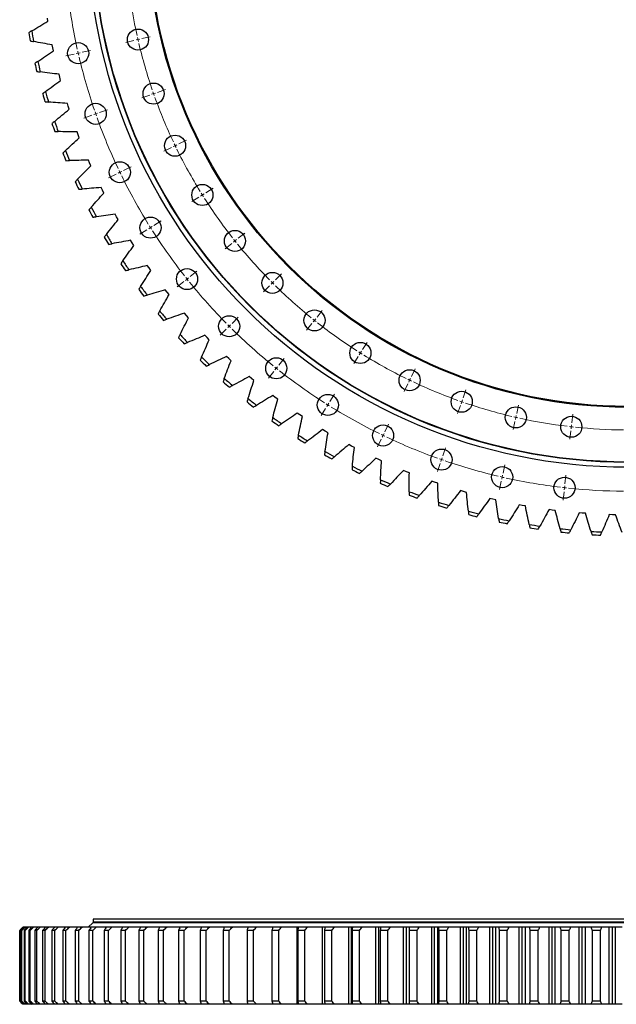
# Model space of a CAD drawing. Header units: millimetres. Extents: x -229 to 6561, y 5389 to 10576.
# Tile 3 of 14: x 733 to 1468, y 8040 to 9252. Entities that reach past the tile are written whole.
import ezdxf

# ---------------------------------------------------------------- set-up
doc = ezdxf.new("R2010")
doc.units = ezdxf.units.MM
doc.header["$LTSCALE"] = 20

msp = doc.modelspace()

# ---------------------------------------------------------------- linework, layer by layer
at = {"color": 7, "linetype": 'Continuous', "lineweight": 25}
for p, q in [((767.7, 9250.6), (767.1, 9254.4)), ((773.8, 9217.8), (773, 9221.5)), ((774.6, 9214), (773.8, 9217.8)), ((782.3, 9181.5), (781.4, 9185.3)), ((783.3, 9177.8), (782.3, 9181.5)), ((792.7, 9145.8), (791.6, 9149.4)), ((793.9, 9142.1), (792.7, 9145.8)), ((805, 9110.6), (803.6, 9114.2)), ((806.3, 9107), (805, 9110.6)), ((819, 9076.1), (817.5, 9079.6)), ((820.6, 9072.6), (819, 9076.1)), ((834.8, 9042.4), (833.1, 9045.8)), ((836.5, 9038.9), (834.8, 9042.4)), ((852.3, 9009.5), (850.4, 9012.9)), ((854.2, 9006.2), (852.3, 9009.5)), ((871.4, 8977.6), (869.4, 8980.8)), ((873.5, 8974.3), (871.4, 8977.6)), ((892.2, 8946.7), (890, 8949.8)), ((894.5, 8943.6), (892.2, 8946.7)), ((914.6, 8916.9), (912.2, 8919.9)), ((917, 8913.9), (914.6, 8916.9)), ((938.4, 8888.3), (935.9, 8891.2)), ((941, 8885.4), (938.4, 8888.3)), ((963.7, 8861), (961.1, 8863.8)), ((966.4, 8858.2), (963.7, 8861)), ((990.4, 8835), (987.6, 8837.6)), ((993.2, 8832.4), (990.4, 8835)), ((1018.4, 8810.4), (1015.4, 8812.9)), ((1021.3, 8808), (1018.4, 8810.4)), ((1047.6, 8787.3), (1044.5, 8789.6)), ((1050.7, 8785), (1047.6, 8787.3)), ((1077.9, 8765.7), (1074.7, 8767.9)), ((1081.1, 8763.6), (1077.9, 8765.7)), ((1109.3, 8745.7), (1106, 8747.7)), ((1112.7, 8743.8), (1109.3, 8745.7)), ((1141.7, 8727.4), (1138.4, 8729.2)), ((1145.2, 8725.6), (1141.7, 8727.4)), ((1175.1, 8710.8), (1171.6, 8712.4)), ((1178.6, 8709.1), (1175.1, 8710.8)), ((1209.2, 8695.8), (1205.6, 8697.3)), ((1212.8, 8694.4), (1209.2, 8695.8)), ((1244, 8682.7), (1240.4, 8684)), ((1247.7, 8681.5), (1244, 8682.7)), ((1279.5, 8671.4), (1275.8, 8672.5)), ((1283.2, 8670.3), (1279.5, 8671.4)), ((1315.5, 8661.9), (1311.8, 8662.8)), ((1319.3, 8661), (1315.5, 8661.9)), ((1351.9, 8654.3), (1348.2, 8655)), ((1355.7, 8653.6), (1351.9, 8654.3)), ((1388.7, 8648.5), (1384.9, 8649.1)), ((1392.6, 8648.1), (1388.7, 8648.5)), ((1425.8, 8644.7), (1421.9, 8645)), ((1429.6, 8644.5), (1425.8, 8644.7)), ((1463, 8642.8), (1459.1, 8642.9)), ((1466.8, 8642.7), (1463, 8642.8)), ((823.1, 8140.3), (817.1, 8134.9)), ((2140.1, 8140.3), (823.1, 8140.3)), ((823.6, 8144.8), (823.6, 8140.8)), ((2139.6, 8144.8), (823.6, 8144.8)), ((2139.6, 8140.8), (823.6, 8140.8)), ((830.6, 8140.8), (830.6, 8140.3)), ((733.2, 8130.8), (732.9, 8130.8)), ((732.9, 8130.8), (732.9, 8043.8)), ((733.2, 8043.8), (733.2, 8130.8)), ((735.4, 8130.8), (734.6, 8130.8)), ((734.6, 8130.8), (734.6, 8043.8)), ((735.4, 8043.8), (735.4, 8130.8)), ((738.2, 8134.8), (737.2, 8134.8)), ((739.7, 8130.8), (738.3, 8130.8)), ((738.3, 8130.8), (738.3, 8043.8)), ((739.6, 8134.8), (738.5, 8134.8)), ((741.8, 8134.8), (739.6, 8134.8)), ((739.7, 8043.8), (739.7, 8130.8)), ((743.8, 8134.8), (742.1, 8134.8)), ((747.3, 8134.8), (743.8, 8134.8)), ((745.9, 8130.8), (744, 8130.8)), ((744, 8130.8), (744, 8043.8)), ((745.9, 8043.8), (745.9, 8130.8)), ((750.1, 8134.8), (747.7, 8134.8)), ((754.8, 8134.8), (750.1, 8134.8)), ((754, 8130.8), (751.6, 8130.8)), ((751.6, 8130.8), (751.6, 8043.8)), ((754, 8043.8), (754, 8130.8)), ((758.3, 8134.8), (755.2, 8134.8)), ((764.3, 8134.8), (758.3, 8134.8)), ((764.1, 8130.8), (761.2, 8130.8)), ((761.2, 8130.8), (761.2, 8043.8)), ((764.1, 8043.8), (764.1, 8130.8)), ((768.4, 8134.8), (764.6, 8134.8)), ((775.6, 8134.8), (768.4, 8134.8)), ((776.1, 8130.8), (772.7, 8130.8)), ((772.7, 8130.8), (772.7, 8043.8)), ((780.4, 8134.8), (776, 8134.8)), ((776.1, 8043.8), (776.1, 8130.8)), ((788.8, 8134.8), (780.4, 8134.8)), ((789.9, 8130.8), (786, 8130.8)), ((786, 8130.8), (786, 8043.8)), ((794.2, 8134.8), (789.2, 8134.8)), ((789.9, 8043.8), (789.9, 8130.8)), ((803.9, 8134.8), (794.2, 8134.8)), ((801.2, 8130.8), (801.2, 8043.8)), ((805.6, 8130.8), (801.2, 8130.8)), ((809.9, 8134.8), (804.2, 8134.8)), ((805.6, 8043.8), (805.6, 8130.8)), ((823.1, 8130.8), (818.2, 8130.8)), ((818.2, 8130.8), (818.2, 8043.8)), ((827.3, 8134.8), (821.1, 8134.8)), ((823.1, 8043.8), (823.1, 8130.8)), ((823.6, 8134.9), (823.6, 8134.8)), ((837, 8130.8), (837, 8043.8)), ((842.3, 8130.8), (837, 8130.8)), ((846.5, 8134.8), (839.7, 8134.8)), ((842.3, 8043.8), (842.3, 8130.8)), ((863.2, 8130.8), (857.5, 8130.8)), ((857.5, 8130.8), (857.5, 8043.8)), ((867.4, 8134.8), (859.9, 8134.8)), ((863.2, 8043.8), (863.2, 8130.8)), ((885.8, 8130.8), (879.6, 8130.8)), ((879.6, 8130.8), (879.6, 8043.8)), ((889.9, 8134.8), (881.9, 8134.8)), ((885.8, 8043.8), (885.8, 8130.8)), ((909.9, 8130.8), (903.3, 8130.8)), ((903.3, 8130.8), (903.3, 8043.8)), ((914, 8134.8), (905.4, 8134.8)), ((909.9, 8043.8), (909.9, 8130.8)), ((913.5, 8134.9), (912.5, 8134.9)), ((928.6, 8130.8), (928.6, 8043.8)), ((935.6, 8130.8), (928.6, 8130.8)), ((939.5, 8134.8), (930.5, 8134.8)), ((935.6, 8043.8), (935.6, 8130.8)), ((939.1, 8134.9), (936.1, 8134.9)), ((955.3, 8130.8), (955.3, 8043.8)), ((962.7, 8130.8), (955.3, 8130.8)), ((966.6, 8134.8), (957, 8134.8)), ((966.1, 8134.9), (961.4, 8134.9)), ((962.7, 8043.8), (962.7, 8130.8)), ((991.1, 8130.8), (983.4, 8130.8)), ((983.4, 8130.8), (983.4, 8043.8)), ((994.9, 8134.8), (984.9, 8134.8)), ((994.5, 8134.9), (987.8, 8134.9)), ((991.1, 8043.8), (991.1, 8130.8)), ((1012.9, 8130.8), (1012.9, 8043.8)), ((1020.9, 8130.8), (1012.9, 8130.8)), ((1024.6, 8134.8), (1014.1, 8134.8)), ((1024.3, 8134.9), (1015.7, 8134.9)), ((1020.9, 8043.8), (1020.9, 8130.8)), ((1043.5, 8130.8), (1043.5, 8043.8)), ((1051.9, 8130.8), (1043.5, 8130.8)), ((1044.5, 8134.3), (1044.5, 8134.8)), ((1044.6, 8134.8), (1044.5, 8134.8)), ((1055.5, 8134.8), (1044.6, 8134.8)), ((1055.1, 8134.9), (1044.8, 8134.9)), ((1051.9, 8043.8), (1051.9, 8130.8)), ((1074.7, 8039.8), (1074.7, 8134.8)), ((1076.2, 8134.8), (1074.7, 8134.8)), ((1087.1, 8134.9), (1075, 8134.9)), ((1075.4, 8130.8), (1075.4, 8043.8)), ((1084, 8130.8), (1075.4, 8130.8)), ((1087.5, 8134.8), (1076.2, 8134.8)), ((1084, 8043.8), (1084, 8130.8)), ((1106, 8039.8), (1106, 8134.8)), ((1108.9, 8134.8), (1106, 8134.8)), ((1120.2, 8134.9), (1106.3, 8134.9)), ((1108.3, 8130.8), (1108.3, 8043.8)), ((1117.2, 8130.8), (1108.3, 8130.8)), ((1120.6, 8134.8), (1108.9, 8134.8)), ((1117.2, 8043.8), (1117.2, 8130.8)), ((1138.4, 8039.8), (1138.4, 8134.8)), ((1141.7, 8134.8), (1138.4, 8134.8)), ((1154.2, 8134.9), (1138.6, 8134.9)), ((1141.7, 8039.8), (1141.7, 8134.8)), ((1142.6, 8134.8), (1141.7, 8134.8)), ((1142.2, 8130.8), (1142.2, 8043.8)), ((1151.4, 8130.8), (1142.2, 8130.8)), ((1154.6, 8134.8), (1142.6, 8134.8)), ((1151.4, 8043.8), (1151.4, 8130.8)), ((1171.6, 8039.8), (1171.6, 8134.8)), ((1175.1, 8134.8), (1171.6, 8134.8)), ((1189, 8134.9), (1171.9, 8134.9)), ((1175.1, 8039.8), (1175.1, 8134.8)), ((1177.2, 8134.8), (1175.1, 8134.8)), ((1177, 8130.8), (1177, 8043.8)), ((1186.4, 8130.8), (1177, 8130.8)), ((1189.5, 8134.8), (1177.2, 8134.8)), ((1186.4, 8043.8), (1186.4, 8130.8)), ((1205.6, 8039.8), (1205.6, 8134.8)), ((1209.2, 8134.8), (1205.6, 8134.8)), ((1212.2, 8134.9), (1205.9, 8134.9)), ((1209.2, 8039.8), (1209.2, 8134.8)), ((1212.5, 8134.8), (1209.2, 8134.8)), ((1212.6, 8134.8), (1212.6, 8039.8)), ((1225.1, 8134.8), (1212.6, 8134.8)), ((1212.7, 8130.8), (1212.7, 8043.8)), ((1222.3, 8130.8), (1212.7, 8130.8)), ((1224.8, 8134.9), (1212.9, 8134.9)), ((1222.3, 8043.8), (1222.3, 8130.8)), ((1240.4, 8039.8), (1240.4, 8134.8)), ((1244, 8134.8), (1240.4, 8134.8)), ((1247.3, 8134.9), (1240.7, 8134.9)), ((1244, 8039.8), (1244, 8134.8)), ((1247.7, 8134.8), (1244, 8134.8)), ((1247.7, 8039.8), (1247.7, 8134.8)), ((1261.5, 8134.8), (1248.7, 8134.8)), ((1261.1, 8134.9), (1249, 8134.9)), ((1249, 8130.8), (1249, 8043.8)), ((1258.8, 8130.8), (1249, 8130.8)), ((1258.8, 8043.8), (1258.8, 8130.8)), ((1275.8, 8039.8), (1275.8, 8134.8)), ((1279.5, 8134.8), (1275.8, 8134.8)), ((1282.8, 8134.9), (1276.1, 8134.9)), ((1279.5, 8039.8), (1279.5, 8134.8)), ((1283.2, 8134.8), (1279.5, 8134.8)), ((1283.2, 8039.8), (1283.2, 8134.8)), ((1298.4, 8134.8), (1285.5, 8134.8)), ((1298, 8134.9), (1285.8, 8134.9)), ((1295.9, 8130.8), (1285.9, 8130.8)), ((1285.9, 8130.8), (1285.9, 8043.8)), ((1295.9, 8043.8), (1295.9, 8130.8)), ((1311.8, 8039.8), (1311.8, 8134.8)), ((1315.5, 8134.8), (1311.8, 8134.8)), ((1318.9, 8134.9), (1312.1, 8134.9)), ((1315.5, 8039.8), (1315.5, 8134.8)), ((1319.3, 8134.8), (1315.5, 8134.8)), ((1319.3, 8039.8), (1319.3, 8134.8)), ((1335.8, 8134.8), (1322.7, 8134.8)), ((1335.4, 8134.9), (1323, 8134.9)), ((1323.4, 8130.8), (1323.4, 8043.8)), ((1333.4, 8130.8), (1323.4, 8130.8)), ((1333.4, 8043.8), (1333.4, 8130.8)), ((1348.2, 8039.8), (1348.2, 8134.8)), ((1351.9, 8134.8), (1348.2, 8134.8)), ((1355.4, 8134.9), (1348.5, 8134.9)), ((1351.9, 8039.8), (1351.9, 8134.8)), ((1355.7, 8134.8), (1351.9, 8134.8)), ((1355.7, 8039.8), (1355.7, 8134.8)), ((1373.6, 8134.8), (1360.4, 8134.8)), ((1373.2, 8134.9), (1360.7, 8134.9)), ((1361.3, 8130.8), (1361.3, 8043.8)), ((1371.4, 8130.8), (1361.3, 8130.8)), ((1371.4, 8043.8), (1371.4, 8130.8)), ((1384.9, 8039.8), (1384.9, 8134.8)), ((1388.7, 8134.8), (1384.9, 8134.8)), ((1392.2, 8134.9), (1385.2, 8134.9)), ((1388.7, 8039.8), (1388.7, 8134.8)), ((1392.6, 8134.8), (1388.7, 8134.8)), ((1392.6, 8039.8), (1392.6, 8134.8)), ((1411.6, 8134.8), (1398.4, 8134.8)), ((1411.3, 8134.9), (1398.7, 8134.9)), ((1399.5, 8130.8), (1399.5, 8043.8)), ((1409.7, 8130.8), (1399.5, 8130.8)), ((1409.7, 8043.8), (1409.7, 8130.8)), ((1421.9, 8039.8), (1421.9, 8134.8)), ((1425.8, 8134.8), (1421.9, 8134.8)), ((1429.3, 8134.9), (1422.3, 8134.9)), ((1425.8, 8039.8), (1425.8, 8134.8)), ((1429.6, 8134.8), (1425.8, 8134.8)), ((1429.6, 8039.8), (1429.6, 8134.8)), ((1449.9, 8134.8), (1436.6, 8134.8)), ((1449.6, 8134.9), (1436.9, 8134.9)), ((1437.9, 8130.8), (1437.9, 8043.8)), ((1448.2, 8130.8), (1437.9, 8130.8)), ((1448.2, 8043.8), (1448.2, 8130.8)), ((1459.1, 8039.8), (1459.1, 8134.8)), ((1463, 8134.8), (1459.1, 8134.8)), ((1466.5, 8134.9), (1459.5, 8134.9)), ((1463, 8039.8), (1463, 8134.8)), ((1466.8, 8134.8), (1463, 8134.8)), ((1466.8, 8039.8), (1466.8, 8134.8)), ((733.2, 8043.8), (732.9, 8043.8)), ((735.4, 8043.8), (734.6, 8043.8)), ((739.7, 8043.8), (738.3, 8043.8)), ((745.9, 8043.8), (744, 8043.8)), ((754, 8043.8), (751.6, 8043.8)), ((764.1, 8043.8), (761.2, 8043.8)), ((776.1, 8043.8), (772.7, 8043.8)), ((789.9, 8043.8), (786, 8043.8)), ((805.6, 8043.8), (801.2, 8043.8)), ((823.1, 8043.8), (818.2, 8043.8)), ((842.3, 8043.8), (837, 8043.8)), ((863.2, 8043.8), (857.5, 8043.8)), ((885.8, 8043.8), (879.6, 8043.8)), ((909.9, 8043.8), (903.3, 8043.8)), ((935.6, 8043.8), (928.6, 8043.8)), ((962.7, 8043.8), (955.3, 8043.8)), ((991.1, 8043.8), (983.4, 8043.8)), ((1020.9, 8043.8), (1012.9, 8043.8)), ((1051.9, 8043.8), (1043.5, 8043.8)), ((1084, 8043.8), (1075.4, 8043.8)), ((1117.2, 8043.8), (1108.3, 8043.8)), ((1151.4, 8043.8), (1142.2, 8043.8)), ((1186.4, 8043.8), (1177, 8043.8)), ((1222.3, 8043.8), (1212.7, 8043.8)), ((1258.8, 8043.8), (1249, 8043.8)), ((1295.9, 8043.8), (1285.9, 8043.8)), ((1333.4, 8043.8), (1323.4, 8043.8)), ((1371.4, 8043.8), (1361.3, 8043.8)), ((1409.7, 8043.8), (1399.5, 8043.8)), ((1448.2, 8043.8), (1437.9, 8043.8)), ((738.2, 8039.8), (737.2, 8039.8)), ((739.6, 8039.8), (738.5, 8039.8)), ((741.8, 8039.8), (739.6, 8039.8)), ((743.8, 8039.8), (742.1, 8039.8)), ((747.3, 8039.8), (743.8, 8039.8)), ((750.1, 8039.8), (747.7, 8039.8)), ((754.8, 8039.8), (750.1, 8039.8)), ((758.3, 8039.8), (755.2, 8039.8)), ((764.3, 8039.8), (758.3, 8039.8)), ((768.4, 8039.8), (764.6, 8039.8)), ((775.6, 8039.8), (768.4, 8039.8)), ((780.4, 8039.8), (776, 8039.8)), ((788.8, 8039.8), (780.4, 8039.8)), ((794.2, 8039.8), (789.2, 8039.8)), ((803.9, 8039.8), (794.2, 8039.8)), ((809.9, 8039.8), (804.2, 8039.8)), ((827.3, 8039.8), (821.1, 8039.8)), ((846.5, 8039.8), (839.7, 8039.8)), ((867.4, 8039.8), (859.9, 8039.8)), ((889.9, 8039.8), (881.9, 8039.8)), ((914, 8039.8), (905.4, 8039.8)), ((939.5, 8039.8), (930.5, 8039.8)), ((966.6, 8039.8), (957, 8039.8)), ((994.9, 8039.8), (984.9, 8039.8)), ((1024.6, 8039.8), (1014.1, 8039.8)), ((1044.5, 8039.8), (1044.5, 8040.2)), ((1044.6, 8039.8), (1044.5, 8039.8)), ((1055.5, 8039.8), (1044.6, 8039.8)), ((1076.2, 8039.8), (1074.7, 8039.8)), ((1087.5, 8039.8), (1076.2, 8039.8)), ((1108.9, 8039.8), (1106, 8039.8)), ((1120.6, 8039.8), (1108.9, 8039.8)), ((1141.7, 8039.8), (1138.4, 8039.8)), ((1142.6, 8039.8), (1141.7, 8039.8)), ((1154.6, 8039.8), (1142.6, 8039.8)), ((1175.1, 8039.8), (1171.6, 8039.8)), ((1177.2, 8039.8), (1175.1, 8039.8)), ((1189.5, 8039.8), (1177.2, 8039.8)), ((1209.2, 8039.8), (1205.6, 8039.8)), ((1212.5, 8039.8), (1209.2, 8039.8)), ((1225.1, 8039.8), (1212.6, 8039.8)), ((1244, 8039.8), (1240.4, 8039.8)), ((1247.7, 8039.8), (1244, 8039.8)), ((1261.5, 8039.8), (1248.7, 8039.8)), ((1279.5, 8039.8), (1275.8, 8039.8)), ((1283.2, 8039.8), (1279.5, 8039.8)), ((1298.4, 8039.8), (1285.5, 8039.8)), ((1315.5, 8039.8), (1311.8, 8039.8)), ((1319.3, 8039.8), (1315.5, 8039.8)), ((1335.8, 8039.8), (1322.7, 8039.8)), ((1351.9, 8039.8), (1348.2, 8039.8)), ((1355.7, 8039.8), (1351.9, 8039.8)), ((1373.6, 8039.8), (1360.4, 8039.8)), ((1388.7, 8039.8), (1384.9, 8039.8)), ((1392.6, 8039.8), (1388.7, 8039.8)), ((1411.6, 8039.8), (1398.4, 8039.8)), ((1425.8, 8039.8), (1421.9, 8039.8)), ((1429.6, 8039.8), (1425.8, 8039.8)), ((1449.9, 8039.8), (1436.6, 8039.8)), ((1463, 8039.8), (1459.1, 8039.8)), ((1466.8, 8039.8), (1463, 8039.8))]:
    msp.add_line(p, q, dxfattribs=at)
at = {"color": 0, "linetype": 'Continuous', "lineweight": 18}
for p, q in [((883.5, 9229.2), (893.7, 9231.5)), ((873.7, 9226.9), (863.5, 9224.6)), ((878.6, 9228), (876.2, 9227.5)), ((878.6, 9228), (881, 9228.6)), ((800.1, 9210.1), (789.9, 9207.8)), ((805, 9211.2), (802.6, 9210.7)), ((805, 9211.2), (807.4, 9211.8)), ((809.9, 9212.4), (820.1, 9214.7)), ((893.1, 9159.7), (883.2, 9156.3)), ((897.8, 9161.4), (895.4, 9160.6)), ((897.8, 9161.4), (900.2, 9162.2)), ((902.5, 9163), (912.4, 9166.5)), ((821.8, 9134.8), (811.9, 9131.3)), ((826.5, 9136.5), (824.2, 9135.6)), ((826.5, 9136.5), (828.9, 9137.3)), ((831.3, 9138.1), (841.2, 9141.6)), ((924.3, 9097.3), (922.1, 9096.2)), ((924.3, 9097.3), (926.6, 9098.4)), ((928.8, 9099.5), (938.3, 9104)), ((919.8, 9095.1), (910.4, 9090.6)), ((860.8, 9066.7), (870.3, 9071.3)), ((851.8, 9062.4), (842.4, 9057.8)), ((856.3, 9064.6), (854.1, 9063.5)), ((856.3, 9064.6), (858.6, 9065.6)), ((957.9, 9036.6), (955.8, 9035.3)), ((957.9, 9036.6), (960, 9037.9)), ((962.1, 9039.3), (971, 9044.9)), ((953.7, 9034), (944.8, 9028.4)), ((898.2, 8999.1), (907.1, 9004.7)), ((889.7, 8993.8), (880.8, 8988.2)), ((894, 8996.4), (891.8, 8995.1)), ((894, 8996.4), (896.1, 8997.8)), ((1001.9, 8983.2), (1010.1, 8989.7)), ((994.1, 8976.9), (985.9, 8970.4)), ((998, 8980), (996.1, 8978.5)), ((998, 8980), (1000, 8981.6)), ((942.9, 8936.1), (951.1, 8942.6)), ((1047.8, 8931.9), (1055.2, 8939.3)), ((935.1, 8929.9), (926.9, 8923.3)), ((939, 8933), (937, 8931.4)), ((939, 8933), (941, 8934.5)), ((1044.2, 8928.3), (1042.5, 8926.6)), ((1044.2, 8928.3), (1046, 8930.1)), ((1040.7, 8924.8), (1033.3, 8917.4)), ((1099.1, 8886), (1105.6, 8894.2)), ((994.4, 8878.5), (1001.8, 8885.9)), ((1092.8, 8878.2), (1086.3, 8870)), ((1096, 8882.1), (1094.4, 8880.2)), ((1096, 8882.1), (1097.5, 8884.1)), ((987.3, 8871.4), (979.9, 8864)), ((990.9, 8874.9), (989.1, 8873.2)), ((990.9, 8874.9), (992.6, 8876.7)), ((1155.2, 8846.2), (1160.8, 8855.1)), ((1152.5, 8842), (1151.2, 8839.9)), ((1152.5, 8842), (1153.9, 8844.1)), ((1052, 8827), (1058.6, 8835.2)), ((1149.9, 8837.7), (1144.3, 8828.9)), ((1045.8, 8819.2), (1039.2, 8811)), ((1048.9, 8823.1), (1047.3, 8821.1)), ((1048.9, 8823.1), (1050.4, 8825)), ((1215.4, 8812.9), (1220, 8822.4)), ((1213.2, 8808.4), (1212.1, 8806.2)), ((1213.2, 8808.4), (1214.3, 8810.7)), ((1211.1, 8803.9), (1206.5, 8794.5)), ((1279, 8786.6), (1282.4, 8796.5)), ((1112.4, 8778), (1113.7, 8780.2)), ((1115, 8782.3), (1120.6, 8791.2)), ((1277.3, 8781.9), (1276.5, 8779.5)), ((1277.3, 8781.9), (1278.1, 8784.2)), ((1109.7, 8773.8), (1104.1, 8764.9)), ((1112.4, 8778), (1111, 8775.9)), ((1275.7, 8777.2), (1272.2, 8767.3)), ((1345.1, 8767.6), (1347.4, 8777.8)), ((1342.8, 8757.8), (1340.5, 8747.6)), ((1344, 8762.7), (1343.4, 8760.2)), ((1344, 8762.7), (1344.5, 8765.1)), ((1412.9, 8756), (1414.1, 8766.5)), ((1182.6, 8744.9), (1187.2, 8754.4)), ((1411.8, 8746.1), (1410.6, 8735.7)), ((1412.3, 8751.1), (1412.1, 8748.6)), ((1412.3, 8751.1), (1412.6, 8753.5)), ((1178.3, 8735.9), (1173.7, 8726.4)), ((1180.5, 8740.4), (1179.4, 8738.2)), ((1180.5, 8740.4), (1181.6, 8742.7)), ((1254, 8715.3), (1257.5, 8725.3)), ((1252.4, 8710.6), (1251.6, 8708.3)), ((1252.4, 8710.6), (1253.2, 8713)), ((1250.7, 8705.9), (1247.3, 8696)), ((1328.3, 8693.9), (1330.6, 8704.2)), ((1326, 8684.2), (1323.7, 8674)), ((1327.2, 8689.1), (1326.6, 8686.6)), ((1327.2, 8689.1), (1327.7, 8691.5)), ((1404.4, 8681), (1405.6, 8691.4)), ((1403.3, 8671.1), (1402.2, 8660.6)), ((1403.9, 8676), (1403.6, 8673.6)), ((1403.9, 8676), (1404.2, 8678.5))]:
    msp.add_line(p, q, dxfattribs=at)
at = {"color": 7, "linetype": 'Continuous', "lineweight": 25}
for centre, radius in [((1481.6, 9365.7), 664.5), ((1481.6, 9365.7), 658.5), ((1481.6, 9365.7), 658), ((1481.6, 9365.7), 590.5), ((1481.6, 9365.7), 589.5), ((878.6, 9228), 13), ((805, 9211.2), 13), ((897.8, 9161.4), 13), ((826.5, 9136.5), 13), ((924.3, 9097.3), 13), ((856.3, 9064.6), 13), ((957.9, 9036.6), 13), ((894, 8996.4), 13), ((998, 8980), 13), ((939, 8933), 13), ((1044.2, 8928.3), 13), ((1096, 8882.1), 13), ((990.9, 8874.9), 13), ((1152.5, 8842), 13), ((1048.9, 8823.1), 13), ((1213.2, 8808.4), 13), ((1277.3, 8781.9), 13), ((1112.4, 8778), 13), ((1344, 8762.7), 13), ((1412.3, 8751.1), 13), ((1180.5, 8740.4), 13), ((1252.4, 8710.6), 13), ((1327.2, 8689.1), 13), ((1403.9, 8676), 13)]:
    msp.add_circle(centre, radius, dxfattribs=at)
at = {"color": 0, "linetype": 'Continuous', "lineweight": 18}
for radius, start, end in [(618.5, 186.8918, 192.394), (694, 186.8414, 192.4443), (618.5, 192.6256, 192.8571), (618.5, 192.8571, 193.0887), (618.5, 193.3203, 198.8225), (694, 192.6507, 192.8571), (694, 192.8571, 193.0635), (694, 193.2699, 198.8729), (618.5, 199.0541, 199.2857), (618.5, 199.2857, 199.5173), (618.5, 199.7489, 205.2511), (694, 199.0793, 199.2857), (694, 199.2857, 199.4921), (694, 199.6985, 205.3015), (618.5, 205.4827, 205.7143), (618.5, 205.7143, 205.9459), (618.5, 206.1775, 211.6797), (694, 205.5079, 205.7143), (694, 205.7143, 205.9207), (694, 206.1271, 211.7301), (618.5, 211.9113, 212.1429), (618.5, 212.1429, 212.3744), (618.5, 212.606, 218.1082), (694, 211.9365, 212.1429), (694, 212.1429, 212.3493), (694, 212.5557, 218.1586), (618.5, 218.3398, 218.5714), (618.5, 218.5714, 218.803), (618.5, 219.0346, 224.5368), (694, 218.365, 218.5714), (694, 218.5714, 218.7778), (694, 218.9842, 224.5872), (618.5, 224.7684, 225), (618.5, 225, 225.2316), (618.5, 225.4632, 230.9654), (618.5, 231.197, 231.4286), (618.5, 231.4286, 231.6602), (618.5, 231.8918, 237.394), (694, 224.7936, 225), (694, 225, 225.2064), (694, 225.4128, 231.0158), (618.5, 237.6256, 237.8571), (618.5, 237.8571, 238.0887), (618.5, 238.3203, 243.8225), (694, 231.2222, 231.4286), (694, 231.4286, 231.635), (694, 231.8414, 237.4443), (618.5, 244.0541, 244.2857), (618.5, 244.2857, 244.5173), (618.5, 244.7489, 250.2511), (618.5, 250.4827, 250.7143), (618.5, 250.7143, 250.9459), (618.5, 251.1775, 256.6797), (694, 237.6507, 237.8571), (694, 237.8571, 238.0635), (694, 238.2699, 243.8729), (618.5, 256.9113, 257.1429), (618.5, 257.1429, 257.3744), (618.5, 257.606, 263.1082), (618.5, 263.3398, 263.5714), (618.5, 263.5714, 263.803), (618.5, 264.0346, 269.5368), (694, 244.0793, 244.2857), (694, 244.2857, 244.4921), (694, 244.6985, 250.3015), (694, 250.5079, 250.7143), (694, 250.7143, 250.9207), (694, 251.1271, 256.7301), (694, 256.9365, 257.1429), (694, 257.1429, 257.3493), (694, 257.5557, 263.1586), (694, 263.365, 263.5714), (694, 263.5714, 263.7778), (694, 263.9842, 269.5872)]:
    msp.add_arc((1481.6, 9365.7), radius, start, end, dxfattribs=at)
at = {"color": 7, "linetype": 'Continuous', "lineweight": 25}
for radius, start, end in [(748.8, 189.9354, 190.7203), (744.8, 189.8145, 190.8412), (748.8, 192.8862, 193.6712), (744.8, 192.7654, 193.792), (748.8, 195.837, 196.622), (744.8, 195.7162, 196.7428), (748.8, 198.7879, 199.5728), (744.8, 198.667, 199.6937), (748.8, 201.7387, 202.5236), (744.8, 201.6178, 202.6445), (748.8, 204.6895, 205.4744), (744.8, 204.5686, 205.5953), (748.8, 207.6403, 208.4253), (744.8, 207.5194, 208.5461), (744.8, 210.4703, 211.4969), (748.8, 210.5911, 211.3761), (748.8, 213.542, 214.3269), (744.8, 213.4211, 214.4478), (748.8, 216.4928, 217.2777), (744.8, 216.3719, 217.3986), (748.8, 219.4436, 220.2285), (744.8, 219.3227, 220.3494), (748.8, 222.3944, 223.1794), (744.8, 222.2735, 223.3002), (748.8, 225.3452, 226.1302), (744.8, 225.2244, 226.251), (748.8, 228.2961, 229.081), (744.8, 228.1752, 229.2019), (748.8, 231.2469, 232.0318), (744.8, 231.126, 232.1527), (748.8, 234.1977, 234.9826), (744.8, 234.0768, 235.1035), (748.8, 237.1485, 237.9335), (744.8, 237.0276, 238.0543), (744.8, 239.9785, 241.0051), (748.8, 240.0993, 240.8843), (748.8, 243.0502, 243.8351), (744.8, 242.9293, 243.956), (744.8, 245.8801, 246.9068), (748.8, 246.001, 246.7859), (744.8, 248.8309, 249.8576), (748.8, 248.9518, 249.7367), (744.8, 251.7817, 252.8084), (748.8, 251.9026, 252.6875), (744.8, 254.7326, 255.7592), (748.8, 254.8534, 255.6384), (744.8, 257.6834, 258.7101), (748.8, 257.8043, 258.5892), (744.8, 260.6342, 261.6609), (748.8, 260.7551, 261.54), (744.8, 263.585, 264.6117), (748.8, 263.7059, 264.4908), (744.8, 266.5358, 267.5625), (748.8, 266.6567, 267.4416)]:
    msp.add_arc((1481.6, 9365.7), radius, start, end, dxfattribs=at)
for points in [[(747.7, 9238.7), (754.3, 9242.7), (761, 9246.7), (767.7, 9250.6)], [(747.7, 9238.7), (746.5, 9238), (745.2, 9237.2), (744, 9236.5)], [(745.9, 9226.4), (747.3, 9226.1), (748.7, 9225.9), (750.1, 9225.6)], [(773, 9221.5), (765.4, 9222.8), (757.7, 9224.2), (750.1, 9225.6)], [(755.2, 9201.1), (761.6, 9205.5), (768.1, 9209.8), (774.6, 9214)], [(755.2, 9201.1), (754, 9200.3), (752.8, 9199.5), (751.6, 9198.7)], [(754, 9188.7), (755.4, 9188.5), (756.8, 9188.3), (758.3, 9188.1)], [(781.4, 9185.3), (773.7, 9186.1), (766, 9187.1), (758.3, 9188.1)], [(764.6, 9163.9), (770.8, 9168.6), (777.1, 9173.2), (783.3, 9177.8)], [(764.6, 9163.9), (763.5, 9163.1), (762.4, 9162.2), (761.2, 9161.3)], [(764.1, 9151.5), (765.5, 9151.4), (766.9, 9151.2), (768.4, 9151.1)], [(791.6, 9149.4), (783.8, 9149.9), (776.1, 9150.5), (768.4, 9151.1)], [(776, 9127.3), (781.9, 9132.3), (787.9, 9137.2), (793.9, 9142.1)], [(776, 9127.3), (774.9, 9126.4), (773.8, 9125.4), (772.7, 9124.5)], [(776.1, 9114.8), (777.5, 9114.8), (778.9, 9114.7), (780.4, 9114.7)], [(803.6, 9114.2), (795.9, 9114.3), (788.1, 9114.4), (780.4, 9114.7)], [(789.2, 9091.3), (794.8, 9096.6), (800.6, 9101.8), (806.3, 9107)], [(789.2, 9091.3), (788.1, 9090.3), (787.1, 9089.3), (786, 9088.3)], [(789.9, 9078.8), (791.3, 9078.9), (792.8, 9078.9), (794.2, 9078.9)], [(817.5, 9079.6), (809.7, 9079.3), (802, 9079.1), (794.2, 9078.9)], [(804.2, 9056), (809.6, 9061.6), (815.1, 9067.1), (820.6, 9072.6)], [(804.2, 9056), (803.2, 9055), (802.2, 9053.9), (801.2, 9052.9)], [(805.6, 9043.6), (807, 9043.7), (808.4, 9043.8), (809.9, 9043.9)], [(833.1, 9045.8), (825.4, 9045.1), (817.6, 9044.5), (809.9, 9043.9)], [(821.1, 9021.5), (826.2, 9027.4), (831.3, 9033.2), (836.5, 9038.9)], [(821.1, 9021.5), (820.1, 9020.5), (819.2, 9019.4), (818.2, 9018.3)], [(850.4, 9012.9), (842.7, 9011.8), (835, 9010.7), (827.3, 9009.8)], [(823.1, 9009.2), (824.5, 9009.4), (825.9, 9009.6), (827.3, 9009.8)], [(839.7, 8988), (844.4, 8994.1), (849.3, 9000.2), (854.2, 9006.2)], [(839.7, 8988), (838.8, 8986.9), (837.9, 8985.7), (837, 8984.6)], [(842.3, 8975.8), (843.7, 8976.1), (845.1, 8976.3), (846.5, 8976.6)], [(869.4, 8980.8), (861.8, 8979.3), (854.2, 8977.9), (846.5, 8976.6)], [(859.9, 8955.4), (864.4, 8961.8), (868.9, 8968.1), (873.5, 8974.3)], [(859.9, 8955.4), (859.1, 8954.3), (858.3, 8953.1), (857.5, 8951.9)], [(863.2, 8943.4), (864.6, 8943.7), (866, 8944.1), (867.4, 8944.4)], [(890, 8949.8), (882.5, 8947.9), (875, 8946.1), (867.4, 8944.4)], [(881.9, 8924), (886, 8930.6), (890.2, 8937.1), (894.5, 8943.6)], [(881.9, 8924), (881.1, 8922.8), (880.4, 8921.6), (879.6, 8920.3)], [(912.2, 8919.9), (904.8, 8917.7), (897.4, 8915.4), (889.9, 8913.3)], [(905.4, 8893.7), (909.2, 8900.5), (913.1, 8907.2), (917, 8913.9)], [(885.8, 8912.1), (887.1, 8912.5), (888.5, 8912.9), (889.9, 8913.3)], [(905.4, 8893.7), (904.7, 8892.5), (904, 8891.2), (903.3, 8889.9)], [(935.9, 8891.2), (928.6, 8888.6), (921.3, 8886), (914, 8883.5)], [(909.9, 8882.1), (911.3, 8882.5), (912.6, 8883), (914, 8883.5)], [(930.5, 8864.7), (933.9, 8871.6), (937.4, 8878.6), (941, 8885.4)], [(930.5, 8864.7), (929.8, 8863.4), (929.2, 8862.1), (928.6, 8860.8)], [(935.6, 8853.3), (936.9, 8853.8), (938.2, 8854.3), (939.5, 8854.9)], [(961.1, 8863.8), (953.9, 8860.7), (946.8, 8857.8), (939.5, 8854.9)], [(957, 8837), (960.1, 8844.1), (963.2, 8851.2), (966.4, 8858.2)], [(957, 8837), (956.4, 8835.6), (955.9, 8834.3), (955.3, 8833)], [(987.6, 8837.6), (980.6, 8834.2), (973.6, 8830.9), (966.6, 8827.6)], [(984.9, 8810.7), (987.6, 8817.9), (990.4, 8825.2), (993.2, 8832.4)], [(962.7, 8825.9), (964, 8826.4), (965.3, 8827), (966.6, 8827.6)], [(984.9, 8810.7), (984.4, 8809.3), (983.9, 8808), (983.4, 8806.6)], [(1015.4, 8812.9), (1008.6, 8809.1), (1001.8, 8805.5), (994.9, 8801.8)], [(1014.1, 8785.8), (1016.5, 8793.2), (1018.9, 8800.6), (1021.3, 8808)], [(991.1, 8799.9), (992.4, 8800.5), (993.7, 8801.2), (994.9, 8801.8)], [(1014.1, 8785.8), (1013.7, 8784.5), (1013.3, 8783.1), (1012.9, 8781.7)], [(1044.5, 8789.6), (1037.9, 8785.5), (1031.3, 8781.5), (1024.6, 8777.5)], [(1044.6, 8762.5), (1046.6, 8770), (1048.6, 8777.5), (1050.7, 8785)], [(1020.9, 8775.4), (1022.1, 8776.1), (1023.4, 8776.8), (1024.6, 8777.5)], [(1044.6, 8762.5), (1044.3, 8761.1), (1043.9, 8759.8), (1043.5, 8758.4)], [(1074.7, 8767.9), (1068.4, 8763.5), (1062, 8759.1), (1055.5, 8754.8)], [(1076.2, 8740.8), (1077.8, 8748.4), (1079.4, 8756), (1081.1, 8763.6)], [(1051.9, 8752.4), (1053.1, 8753.2), (1054.3, 8754), (1055.5, 8754.8)], [(1106, 8747.7), (1099.9, 8743), (1093.7, 8738.3), (1087.5, 8733.7)], [(1108.9, 8720.8), (1110.1, 8728.5), (1111.3, 8736.1), (1112.7, 8743.8)], [(1076.2, 8740.8), (1076, 8739.4), (1075.7, 8738), (1075.4, 8736.6)], [(1084, 8731.1), (1085.2, 8732), (1086.4, 8732.8), (1087.5, 8733.7)], [(1108.9, 8720.8), (1108.7, 8719.4), (1108.5, 8718), (1108.3, 8716.5)], [(1138.4, 8729.2), (1132.5, 8724.2), (1126.5, 8719.2), (1120.6, 8714.2)], [(1142.6, 8702.5), (1143.4, 8710.2), (1144.2, 8717.9), (1145.2, 8725.6)], [(1117.2, 8711.5), (1118.4, 8712.4), (1119.5, 8713.3), (1120.6, 8714.2)], [(1171.6, 8712.4), (1166, 8707), (1160.3, 8701.7), (1154.6, 8696.5)], [(1177.2, 8685.9), (1177.6, 8693.7), (1178, 8701.4), (1178.6, 8709.1)], [(1142.6, 8702.5), (1142.5, 8701), (1142.4, 8699.6), (1142.2, 8698.2)], [(1151.4, 8693.6), (1152.5, 8694.6), (1153.5, 8695.5), (1154.6, 8696.5)], [(1205.6, 8697.3), (1200.3, 8691.7), (1194.9, 8686.1), (1189.5, 8680.6)], [(1177.2, 8685.9), (1177.2, 8684.5), (1177.1, 8683), (1177, 8681.6)], [(1212.6, 8671.1), (1212.6, 8678.9), (1212.6, 8686.7), (1212.8, 8694.4)], [(1240.4, 8684), (1235.4, 8678.1), (1230.3, 8672.2), (1225.1, 8666.4)], [(1186.4, 8677.5), (1187.4, 8678.5), (1188.5, 8679.5), (1189.5, 8680.6)], [(1212.6, 8671.1), (1212.6, 8669.7), (1212.6, 8668.3), (1212.7, 8666.8)], [(1248.7, 8658.2), (1248.3, 8666), (1247.9, 8673.7), (1247.7, 8681.5)], [(1275.8, 8672.5), (1271.1, 8666.3), (1266.3, 8660.2), (1261.5, 8654.2)], [(1222.3, 8663.2), (1223.2, 8664.3), (1224.2, 8665.4), (1225.1, 8666.4)], [(1285.5, 8647.2), (1284.6, 8654.9), (1283.9, 8662.6), (1283.2, 8670.3)], [(1311.8, 8662.8), (1307.4, 8656.4), (1302.9, 8650.1), (1298.4, 8643.8)], [(1322.7, 8638), (1321.5, 8645.7), (1320.3, 8653.4), (1319.3, 8661)], [(1248.7, 8658.2), (1248.8, 8656.8), (1248.9, 8655.3), (1249, 8653.9)], [(1258.8, 8650.8), (1259.7, 8651.9), (1260.6, 8653), (1261.5, 8654.2)], [(1285.5, 8647.2), (1285.6, 8645.7), (1285.8, 8644.3), (1285.9, 8642.9)], [(1348.2, 8655), (1344.1, 8648.4), (1340, 8641.8), (1335.8, 8635.3)], [(1360.4, 8630.8), (1358.8, 8638.4), (1357.2, 8646), (1355.7, 8653.6)], [(1384.9, 8649.1), (1381.2, 8642.3), (1377.4, 8635.5), (1373.6, 8628.7)], [(1398.4, 8625.5), (1396.4, 8633), (1394.4, 8640.5), (1392.6, 8648.1)], [(1295.9, 8640.3), (1296.7, 8641.4), (1297.5, 8642.6), (1298.4, 8643.8)], [(1322.7, 8638), (1322.9, 8636.6), (1323.2, 8635.2), (1323.4, 8633.8)], [(1333.4, 8631.7), (1334.2, 8632.9), (1335, 8634.1), (1335.8, 8635.3)], [(1421.9, 8645), (1418.6, 8638.1), (1415.2, 8631.1), (1411.6, 8624.2)], [(1436.6, 8622.2), (1434.2, 8629.6), (1431.9, 8637), (1429.6, 8644.5)], [(1459.1, 8642.9), (1456.1, 8635.8), (1453.1, 8628.6), (1449.9, 8621.5)], [(1474.9, 8620.9), (1472.1, 8628.2), (1469.4, 8635.4), (1466.8, 8642.7)], [(1360.4, 8630.8), (1360.7, 8629.4), (1361, 8628), (1361.3, 8626.6)], [(1371.4, 8625), (1372.1, 8626.3), (1372.9, 8627.5), (1373.6, 8628.7)], [(1398.4, 8625.5), (1398.7, 8624.2), (1399.1, 8622.8), (1399.5, 8621.4)], [(1409.7, 8620.3), (1410.4, 8621.6), (1411, 8622.9), (1411.6, 8624.2)], [(1436.6, 8622.2), (1437, 8620.9), (1437.5, 8619.5), (1437.9, 8618.1)], [(1448.2, 8617.6), (1448.8, 8618.9), (1449.3, 8620.2), (1449.9, 8621.5)], [(736.9, 8134.8), (735.6, 8133.4), (734.2, 8132.1), (732.9, 8130.8)], [(733.2, 8130.8), (734.5, 8132.1), (735.9, 8133.4), (737.2, 8134.8)], [(738.5, 8134.8), (737.2, 8133.4), (735.9, 8132.1), (734.6, 8130.8)], [(735.4, 8130.8), (736.8, 8132.1), (738.2, 8133.4), (739.6, 8134.8)], [(742.1, 8134.8), (740.9, 8133.4), (739.6, 8132.1), (738.3, 8130.8)], [(739.7, 8130.8), (741.1, 8132.1), (742.4, 8133.4), (743.8, 8134.8)], [(747.7, 8134.8), (746.5, 8133.4), (745.2, 8132.1), (744, 8130.8)], [(745.9, 8130.8), (747.3, 8132.1), (748.7, 8133.4), (750.1, 8134.8)], [(755.2, 8134.8), (754, 8133.4), (752.8, 8132.1), (751.6, 8130.8)], [(754, 8130.8), (755.4, 8132.1), (756.8, 8133.4), (758.3, 8134.8)], [(764.6, 8134.8), (763.5, 8133.4), (762.4, 8132.1), (761.2, 8130.8)], [(764.1, 8130.8), (765.5, 8132.1), (766.9, 8133.4), (768.4, 8134.8)], [(776, 8134.8), (774.9, 8133.4), (773.8, 8132.1), (772.7, 8130.8)], [(776.1, 8130.8), (777.5, 8132.1), (778.9, 8133.4), (780.4, 8134.8)], [(789.2, 8134.8), (788.1, 8133.4), (787.1, 8132.1), (786, 8130.8)], [(789.9, 8130.8), (791.3, 8132.1), (792.8, 8133.4), (794.2, 8134.8)], [(804.2, 8134.8), (803.2, 8133.4), (802.2, 8132.1), (801.2, 8130.8)], [(805.6, 8130.8), (807, 8132.1), (808.4, 8133.4), (809.9, 8134.8)], [(821.1, 8134.8), (820.1, 8133.4), (819.2, 8132.1), (818.2, 8130.8)], [(823.1, 8130.8), (824.5, 8132.1), (825.9, 8133.4), (827.3, 8134.8)], [(839.7, 8134.8), (838.8, 8133.4), (837.9, 8132.1), (837, 8130.8)], [(842.3, 8130.8), (843.7, 8132.1), (845.1, 8133.4), (846.5, 8134.8)], [(859.9, 8134.8), (859.1, 8133.4), (858.3, 8132.1), (857.5, 8130.8)], [(863.2, 8130.8), (864.6, 8132.1), (866, 8133.4), (867.4, 8134.8)], [(881.9, 8134.8), (881.1, 8133.4), (880.4, 8132.1), (879.6, 8130.8)], [(885.8, 8130.8), (887.1, 8132.1), (888.5, 8133.4), (889.9, 8134.8)], [(905.4, 8134.8), (904.7, 8133.4), (904, 8132.1), (903.3, 8130.8)], [(909.9, 8130.8), (911.3, 8132.1), (912.6, 8133.4), (914, 8134.8)], [(930.5, 8134.8), (929.8, 8133.4), (929.2, 8132.1), (928.6, 8130.8)], [(935.6, 8130.8), (936.9, 8132.1), (938.2, 8133.4), (939.5, 8134.8)], [(957, 8134.8), (956.4, 8133.4), (955.9, 8132.1), (955.3, 8130.8)], [(962.7, 8130.8), (964, 8132.1), (965.3, 8133.4), (966.6, 8134.8)], [(984.9, 8134.8), (984.4, 8133.4), (983.9, 8132.1), (983.4, 8130.8)], [(991.1, 8130.8), (992.4, 8132.1), (993.7, 8133.4), (994.9, 8134.8)], [(1014.1, 8134.8), (1013.7, 8133.4), (1013.3, 8132.1), (1012.9, 8130.8)], [(1020.9, 8130.8), (1022.1, 8132.1), (1023.4, 8133.4), (1024.6, 8134.8)], [(1044.5, 8134.8), (1037.9, 8134.8), (1031.3, 8134.8), (1024.6, 8134.8)], [(1044.6, 8134.8), (1044.3, 8133.4), (1043.9, 8132.1), (1043.5, 8130.8)], [(1051.9, 8130.8), (1053.1, 8132.1), (1054.3, 8133.4), (1055.5, 8134.8)], [(1074.7, 8134.8), (1068.4, 8134.8), (1062, 8134.8), (1055.5, 8134.8)], [(1076.2, 8134.8), (1076, 8133.4), (1075.7, 8132.1), (1075.4, 8130.8)], [(1084, 8130.8), (1085.2, 8132.1), (1086.4, 8133.4), (1087.5, 8134.8)], [(1106, 8134.8), (1099.9, 8134.8), (1093.7, 8134.8), (1087.5, 8134.8)], [(1108.9, 8134.8), (1108.7, 8133.4), (1108.5, 8132.1), (1108.3, 8130.8)], [(1117.2, 8130.8), (1118.4, 8132.1), (1119.5, 8133.4), (1120.6, 8134.8)], [(1138.4, 8134.8), (1132.5, 8134.8), (1126.5, 8134.8), (1120.6, 8134.8)], [(1142.6, 8134.8), (1142.5, 8133.4), (1142.4, 8132.1), (1142.2, 8130.8)], [(1151.4, 8130.8), (1152.5, 8132.1), (1153.5, 8133.4), (1154.6, 8134.8)], [(1171.6, 8134.8), (1166, 8134.8), (1160.3, 8134.8), (1154.6, 8134.8)], [(1177.2, 8134.8), (1177.2, 8133.4), (1177.1, 8132.1), (1177, 8130.8)], [(1186.4, 8130.8), (1187.4, 8132.1), (1188.5, 8133.4), (1189.5, 8134.8)], [(1205.6, 8134.8), (1200.3, 8134.8), (1194.9, 8134.8), (1189.5, 8134.8)], [(1212.6, 8134.8), (1212.6, 8133.4), (1212.6, 8132.1), (1212.7, 8130.8)], [(1222.3, 8130.8), (1223.2, 8132.1), (1224.2, 8133.4), (1225.1, 8134.8)], [(1240.4, 8134.8), (1235.4, 8134.8), (1230.3, 8134.8), (1225.1, 8134.8)], [(1248.7, 8134.8), (1248.3, 8134.8), (1247.9, 8134.8), (1247.7, 8134.8)], [(1248.7, 8134.8), (1248.8, 8133.4), (1248.9, 8132.1), (1249, 8130.8)], [(1258.8, 8130.8), (1259.7, 8132.1), (1260.6, 8133.4), (1261.5, 8134.8)], [(1275.8, 8134.8), (1271.1, 8134.8), (1266.3, 8134.8), (1261.5, 8134.8)], [(1285.5, 8134.8), (1284.6, 8134.8), (1283.9, 8134.8), (1283.2, 8134.8)], [(1285.5, 8134.8), (1285.6, 8133.4), (1285.8, 8132.1), (1285.9, 8130.8)], [(1295.9, 8130.8), (1296.7, 8132.1), (1297.5, 8133.4), (1298.4, 8134.8)], [(1311.8, 8134.8), (1307.4, 8134.8), (1302.9, 8134.8), (1298.4, 8134.8)], [(1322.7, 8134.8), (1321.5, 8134.8), (1320.3, 8134.8), (1319.3, 8134.8)], [(1322.7, 8134.8), (1322.9, 8133.4), (1323.2, 8132.1), (1323.4, 8130.8)], [(1333.4, 8130.8), (1334.2, 8132.1), (1335, 8133.4), (1335.8, 8134.8)], [(1348.2, 8134.8), (1344.1, 8134.8), (1340, 8134.8), (1335.8, 8134.8)], [(1360.4, 8134.8), (1358.8, 8134.8), (1357.2, 8134.8), (1355.7, 8134.8)], [(1360.4, 8134.8), (1360.7, 8133.4), (1361, 8132.1), (1361.3, 8130.8)], [(1371.4, 8130.8), (1372.1, 8132.1), (1372.9, 8133.4), (1373.6, 8134.8)], [(1384.9, 8134.8), (1381.2, 8134.8), (1377.4, 8134.8), (1373.6, 8134.8)], [(1398.4, 8134.8), (1396.4, 8134.8), (1394.4, 8134.8), (1392.6, 8134.8)], [(1398.4, 8134.8), (1398.7, 8133.4), (1399.1, 8132.1), (1399.5, 8130.8)], [(1409.7, 8130.8), (1410.4, 8132.1), (1411, 8133.4), (1411.6, 8134.8)], [(1421.9, 8134.8), (1418.6, 8134.8), (1415.2, 8134.8), (1411.6, 8134.8)], [(1436.6, 8134.8), (1434.2, 8134.8), (1431.9, 8134.8), (1429.6, 8134.8)], [(1436.6, 8134.8), (1437, 8133.4), (1437.5, 8132.1), (1437.9, 8130.8)], [(1448.2, 8130.8), (1448.8, 8132.1), (1449.3, 8133.4), (1449.9, 8134.8)], [(1459.1, 8134.8), (1456.1, 8134.8), (1453.1, 8134.8), (1449.9, 8134.8)], [(1474.9, 8134.8), (1472.1, 8134.8), (1469.4, 8134.8), (1466.8, 8134.8)], [(732.9, 8043.8), (734.2, 8042.4), (735.6, 8041.1), (736.9, 8039.8)], [(737.2, 8039.8), (735.9, 8041.1), (734.5, 8042.4), (733.2, 8043.8)], [(734.6, 8043.8), (735.9, 8042.4), (737.2, 8041.1), (738.5, 8039.8)], [(739.6, 8039.8), (738.2, 8041.1), (736.8, 8042.4), (735.4, 8043.8)], [(738.3, 8043.8), (739.6, 8042.4), (740.9, 8041.1), (742.1, 8039.8)], [(743.8, 8039.8), (742.4, 8041.1), (741.1, 8042.4), (739.7, 8043.8)], [(744, 8043.8), (745.2, 8042.4), (746.5, 8041.1), (747.7, 8039.8)], [(750.1, 8039.8), (748.7, 8041.1), (747.3, 8042.4), (745.9, 8043.8)], [(751.6, 8043.8), (752.8, 8042.4), (754, 8041.1), (755.2, 8039.8)], [(758.3, 8039.8), (756.8, 8041.1), (755.4, 8042.4), (754, 8043.8)], [(761.2, 8043.8), (762.4, 8042.4), (763.5, 8041.1), (764.6, 8039.8)], [(768.4, 8039.8), (766.9, 8041.1), (765.5, 8042.4), (764.1, 8043.8)], [(772.7, 8043.8), (773.8, 8042.4), (774.9, 8041.1), (776, 8039.8)], [(780.4, 8039.8), (778.9, 8041.1), (777.5, 8042.4), (776.1, 8043.8)], [(786, 8043.8), (787.1, 8042.4), (788.1, 8041.1), (789.2, 8039.8)], [(794.2, 8039.8), (792.8, 8041.1), (791.3, 8042.4), (789.9, 8043.8)], [(801.2, 8043.8), (802.2, 8042.4), (803.2, 8041.1), (804.2, 8039.8)], [(809.9, 8039.8), (808.4, 8041.1), (807, 8042.4), (805.6, 8043.8)], [(818.2, 8043.8), (819.2, 8042.4), (820.1, 8041.1), (821.1, 8039.8)], [(827.3, 8039.8), (825.9, 8041.1), (824.5, 8042.4), (823.1, 8043.8)], [(837, 8043.8), (837.9, 8042.4), (838.8, 8041.1), (839.7, 8039.8)], [(846.5, 8039.8), (845.1, 8041.1), (843.7, 8042.4), (842.3, 8043.8)], [(857.5, 8043.8), (858.3, 8042.4), (859.1, 8041.1), (859.9, 8039.8)], [(867.4, 8039.8), (866, 8041.1), (864.6, 8042.4), (863.2, 8043.8)], [(879.6, 8043.8), (880.4, 8042.4), (881.1, 8041.1), (881.9, 8039.8)], [(889.9, 8039.8), (888.5, 8041.1), (887.1, 8042.4), (885.8, 8043.8)], [(903.3, 8043.8), (904, 8042.4), (904.7, 8041.1), (905.4, 8039.8)], [(914, 8039.8), (912.6, 8041.1), (911.3, 8042.4), (909.9, 8043.8)], [(928.6, 8043.8), (929.2, 8042.4), (929.8, 8041.1), (930.5, 8039.8)], [(939.5, 8039.8), (938.2, 8041.1), (936.9, 8042.4), (935.6, 8043.8)], [(955.3, 8043.8), (955.9, 8042.4), (956.4, 8041.1), (957, 8039.8)], [(966.6, 8039.8), (965.3, 8041.1), (964, 8042.4), (962.7, 8043.8)], [(983.4, 8043.8), (983.9, 8042.4), (984.4, 8041.1), (984.9, 8039.8)], [(994.9, 8039.8), (993.7, 8041.1), (992.4, 8042.4), (991.1, 8043.8)], [(1012.9, 8043.8), (1013.3, 8042.4), (1013.7, 8041.1), (1014.1, 8039.8)], [(1024.6, 8039.8), (1023.4, 8041.1), (1022.1, 8042.4), (1020.9, 8043.8)], [(1043.5, 8043.8), (1043.9, 8042.4), (1044.3, 8041.1), (1044.6, 8039.8)], [(1055.5, 8039.8), (1054.3, 8041.1), (1053.1, 8042.4), (1051.9, 8043.8)], [(1075.4, 8043.8), (1075.7, 8042.4), (1076, 8041.1), (1076.2, 8039.8)], [(1087.5, 8039.8), (1086.4, 8041.1), (1085.2, 8042.4), (1084, 8043.8)], [(1108.3, 8043.8), (1108.5, 8042.4), (1108.7, 8041.1), (1108.9, 8039.8)], [(1120.6, 8039.8), (1119.5, 8041.1), (1118.4, 8042.4), (1117.2, 8043.8)], [(1142.2, 8043.8), (1142.4, 8042.4), (1142.5, 8041.1), (1142.6, 8039.8)], [(1154.6, 8039.8), (1153.5, 8041.1), (1152.5, 8042.4), (1151.4, 8043.8)], [(1177, 8043.8), (1177.1, 8042.4), (1177.2, 8041.1), (1177.2, 8039.8)], [(1189.5, 8039.8), (1188.5, 8041.1), (1187.4, 8042.4), (1186.4, 8043.8)], [(1212.7, 8043.8), (1212.6, 8042.4), (1212.6, 8041.1), (1212.6, 8039.8)], [(1225.1, 8039.8), (1224.2, 8041.1), (1223.2, 8042.4), (1222.3, 8043.8)], [(1249, 8043.8), (1248.9, 8042.4), (1248.8, 8041.1), (1248.7, 8039.8)], [(1261.5, 8039.8), (1260.6, 8041.1), (1259.7, 8042.4), (1258.8, 8043.8)], [(1285.9, 8043.8), (1285.8, 8042.4), (1285.6, 8041.1), (1285.5, 8039.8)], [(1298.4, 8039.8), (1297.5, 8041.1), (1296.7, 8042.4), (1295.9, 8043.8)], [(1323.4, 8043.8), (1323.2, 8042.4), (1322.9, 8041.1), (1322.7, 8039.8)], [(1335.8, 8039.8), (1335, 8041.1), (1334.2, 8042.4), (1333.4, 8043.8)], [(1361.3, 8043.8), (1361, 8042.4), (1360.7, 8041.1), (1360.4, 8039.8)], [(1373.6, 8039.8), (1372.9, 8041.1), (1372.1, 8042.4), (1371.4, 8043.8)], [(1399.5, 8043.8), (1399.1, 8042.4), (1398.7, 8041.1), (1398.4, 8039.8)], [(1411.6, 8039.8), (1411, 8041.1), (1410.4, 8042.4), (1409.7, 8043.8)], [(1437.9, 8043.8), (1437.5, 8042.4), (1437, 8041.1), (1436.6, 8039.8)], [(1449.9, 8039.8), (1449.3, 8041.1), (1448.8, 8042.4), (1448.2, 8043.8)], [(1044.5, 8039.8), (1037.9, 8039.8), (1031.3, 8039.8), (1024.6, 8039.8)], [(1074.7, 8039.8), (1068.4, 8039.8), (1062, 8039.8), (1055.5, 8039.8)], [(1106, 8039.8), (1099.9, 8039.8), (1093.7, 8039.8), (1087.5, 8039.8)], [(1138.4, 8039.8), (1132.5, 8039.8), (1126.5, 8039.8), (1120.6, 8039.8)], [(1171.6, 8039.8), (1166, 8039.8), (1160.3, 8039.8), (1154.6, 8039.8)], [(1205.6, 8039.8), (1200.3, 8039.8), (1194.9, 8039.8), (1189.5, 8039.8)], [(1240.4, 8039.8), (1235.4, 8039.8), (1230.3, 8039.8), (1225.1, 8039.8)], [(1248.7, 8039.8), (1248.3, 8039.8), (1247.9, 8039.8), (1247.7, 8039.8)], [(1275.8, 8039.8), (1271.1, 8039.8), (1266.3, 8039.8), (1261.5, 8039.8)], [(1285.5, 8039.8), (1284.6, 8039.8), (1283.9, 8039.8), (1283.2, 8039.8)], [(1311.8, 8039.8), (1307.4, 8039.8), (1302.9, 8039.8), (1298.4, 8039.8)], [(1322.7, 8039.8), (1321.5, 8039.8), (1320.3, 8039.8), (1319.3, 8039.8)], [(1348.2, 8039.8), (1344.1, 8039.8), (1340, 8039.8), (1335.8, 8039.8)], [(1360.4, 8039.8), (1358.8, 8039.8), (1357.2, 8039.8), (1355.7, 8039.8)], [(1384.9, 8039.8), (1381.2, 8039.8), (1377.4, 8039.8), (1373.6, 8039.8)], [(1398.4, 8039.8), (1396.4, 8039.8), (1394.4, 8039.8), (1392.6, 8039.8)], [(1421.9, 8039.8), (1418.6, 8039.8), (1415.2, 8039.8), (1411.6, 8039.8)], [(1436.6, 8039.8), (1434.2, 8039.8), (1431.9, 8039.8), (1429.6, 8039.8)], [(1459.1, 8039.8), (1456.1, 8039.8), (1453.1, 8039.8), (1449.9, 8039.8)], [(1474.9, 8039.8), (1472.1, 8039.8), (1469.4, 8039.8), (1466.8, 8039.8)]]:
    msp.add_open_spline(points, degree=3, dxfattribs=at)
for points, knots in [([(820.7, 8134.8), (820.5, 8134.8), (816.9, 8134.8), (813.3, 8134.8), (809.9, 8134.8)], [0, 0, 0, 0, 0.057152, 1, 1, 1, 1]), ([(839.3, 8134.8), (838.7, 8134.8), (834.7, 8134.8), (830.7, 8134.8), (827.3, 8134.8)], [0, 0, 0, 0, 0.151356, 1, 1, 1, 1]), ([(859.6, 8134.8), (858.6, 8134.8), (854.2, 8134.8), (849.9, 8134.8), (846.5, 8134.8)], [0, 0, 0, 0, 0.229405, 1, 1, 1, 1]), ([(881.5, 8134.8), (880.1, 8134.8), (875.4, 8134.8), (870.7, 8134.8), (867.4, 8134.8)], [0, 0, 0, 0, 0.2954494, 1, 1, 1, 1]), ([(905.1, 8134.8), (903.3, 8134.8), (898.2, 8134.8), (893.2, 8134.8), (889.9, 8134.8)], [0, 0, 0, 0, 0.352342, 1, 1, 1, 1]), ([(930.1, 8134.8), (928, 8134.8), (922.6, 8134.8), (917.2, 8134.8), (914, 8134.8)], [0, 0, 0, 0, 0.402111, 1, 1, 1, 1]), ([(956.7, 8134.8), (954.1, 8134.8), (948.4, 8134.8), (942.7, 8134.8), (939.5, 8134.8)], [0, 0, 0, 0, 0.446236, 1, 1, 1, 1]), ([(984.6, 8134.8), (981.7, 8134.8), (975.7, 8134.8), (969.7, 8134.8), (966.6, 8134.8)], [0, 0, 0, 0, 0.485827, 1, 1, 1, 1]), ([(1014.1, 8134.8), (1010.8, 8134.8), (1004.4, 8134.8), (998, 8134.8), (994.9, 8134.8)], [0, 0, 0, 0, 0.530469, 1, 1, 1, 1]), ([(820.7, 8039.8), (820.5, 8039.8), (816.9, 8039.8), (813.3, 8039.8), (809.9, 8039.8)], [0, 0, 0, 0, 0.057152, 1, 1, 1, 1]), ([(839.3, 8039.8), (838.7, 8039.8), (834.7, 8039.8), (830.7, 8039.8), (827.3, 8039.8)], [0, 0, 0, 0, 0.151356, 1, 1, 1, 1]), ([(859.6, 8039.8), (858.6, 8039.8), (854.2, 8039.8), (849.9, 8039.8), (846.5, 8039.8)], [0, 0, 0, 0, 0.229405, 1, 1, 1, 1]), ([(881.5, 8039.8), (880.1, 8039.8), (875.4, 8039.8), (870.7, 8039.8), (867.4, 8039.8)], [0, 0, 0, 0, 0.2954494, 1, 1, 1, 1]), ([(905.1, 8039.8), (903.3, 8039.8), (898.2, 8039.8), (893.2, 8039.8), (889.9, 8039.8)], [0, 0, 0, 0, 0.352342, 1, 1, 1, 1]), ([(930.1, 8039.8), (928, 8039.8), (922.6, 8039.8), (917.2, 8039.8), (914, 8039.8)], [0, 0, 0, 0, 0.402111, 1, 1, 1, 1]), ([(956.7, 8039.8), (954.1, 8039.8), (948.4, 8039.8), (942.7, 8039.8), (939.5, 8039.8)], [0, 0, 0, 0, 0.446236, 1, 1, 1, 1]), ([(984.6, 8039.8), (981.7, 8039.8), (975.7, 8039.8), (969.7, 8039.8), (966.6, 8039.8)], [0, 0, 0, 0, 0.485827, 1, 1, 1, 1]), ([(1014.1, 8039.8), (1010.8, 8039.8), (1004.4, 8039.8), (998, 8039.8), (994.9, 8039.8)], [0, 0, 0, 0, 0.530469, 1, 1, 1, 1])]:
    msp.add_open_spline(points, degree=3, knots=knots, dxfattribs=at)

doc.saveas('drawing.dxf')
